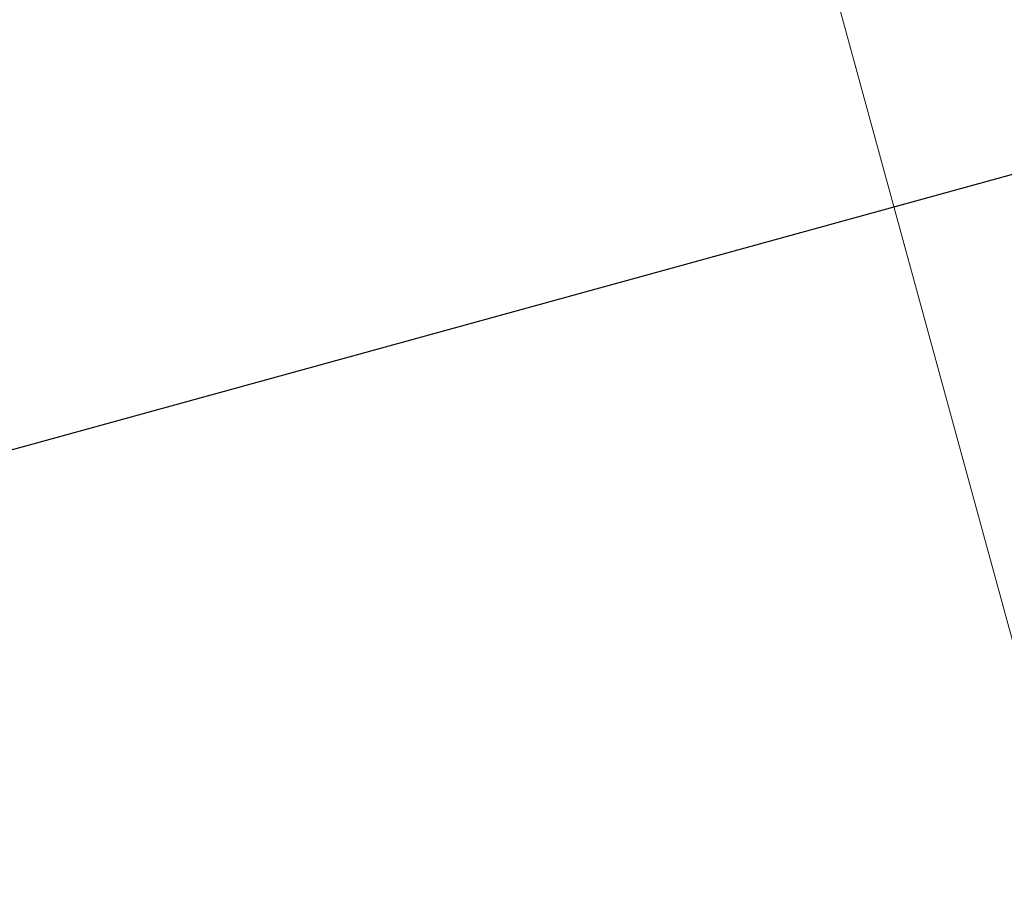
# Model space of a CAD drawing. Header units: metres. Extents: x 174282 to 175177, y 462028 to 462851.
# Tile 30 of 256: x 174512.59 to 174517.44, y 462461.43 to 462465.73. Entities that reach past the tile are written whole.
import ezdxf

# ---------------------------------------------------------------- set-up
doc = ezdxf.new("R2010")
doc.units = ezdxf.units.M
doc.layers.add('B-ME-OG-BEBOUWING_BIJGEBOUW-G', color=8, linetype='Continuous', lineweight=30)
doc.layers.add('N-WE-AL-WERKGRENS-G', color=173, linetype='AL-WERKGRENS', lineweight=20)
doc.linetypes.add('AL-WERKGRENS', pattern='A,10,[106,Afdeling.shx,S=1,R=0,X=0,Y=0],-2', length=12)

msp = doc.modelspace()

# ---------------------------------------------------------------- linework, layer by layer
at = {"layer": 'B-ME-OG-BEBOUWING_BIJGEBOUW-G', "flags": 128}
msp.add_lwpolyline([(174508.115, 462462.3959), (174506.9215, 462466.7348), (174516.6323, 462469.4061), (174517.8259, 462465.0673)], close=True, dxfattribs=at)
at = {"layer": 'N-WE-AL-WERKGRENS-G', "flags": 128}
msp.add_lwpolyline([(174681.5973, 462243.5125), (174681.058, 462261.019), (174682.966, 462284.801), (174683.583, 462297.765), (174686.249, 462320.652), (174688.507, 462336.11), (174690.024, 462341.923), (174715.341, 462404.33), (174717.601, 462411.68), (174737.648, 462460.859), (174741.719, 462470.505), (174748.8175, 462487.3587), (174674.4426, 462494.0137, 0.041999), (174666.0578, 462494.0581), (174643.5966, 462492.2877, -0.021198), (174639.3616, 462492.1341), (174613.9156, 462492.29), (174609.2233, 462496.2599), (174608.9576, 462517.1827), (174610.5956, 462533.7283), (174610.954, 462546.9261), (174609.5377, 462546.9261), (174609.5576, 462563.2146), (174618.4041, 462564.5836), (174617.8822, 462574.5212), (174609.6591, 462573.6965), (174609.1963, 462609.6937), (174614.4864, 462610.5267), (174612.9707, 462619.9736), (174609.088, 462619.5311), (174608.9272, 462630.6163), (174611.9378, 462638.324), (174653.3349, 462646.1373), (174694.6819, 462654.9709), (174753.6558, 462669.6941), (174754.2374, 462666.5808), (174760.4149, 462667.3878), (174761.8521, 462678.2473), (174772.3394, 462679.7784), (174801.2688, 462672.4203), (174803.3914, 462678.6153), (174801.3913, 462679.5942), (174797.2767, 462686.2291), (174795.7751, 462697.8274), (174787.8485, 462696.8455), (174788.4591, 462691.5931), (174783.4546, 462686.9546), (174765.0262, 462688.3792), (174763.0243, 462691.2724), (174740.983, 462686.1557), (174741.964, 462681.4809), (174695.5873, 462670.341), (174674.2148, 462665.2945), (174611.4375, 462653.0733), (174598.8645, 462662.1352), (174595.0223, 462656.9131), (174598.2663, 462653.8008), (174601.5634, 462645.0664), (174585.1843, 462641.5587), (174585.8465, 462637.5876), (174468.1056, 462610.7709), (174467.256, 462614.5686), (174459.4445, 462613.028), (174458.9502, 462618.3943), (174449.1204, 462618.0456), (174449.2903, 462624.9096), (174429.9506, 462629.3683), (174428.4125, 462620.5775), (174434.3719, 462618.9093), (174430.641, 462597.2567), (174453.0229, 462592.7961), (174457.7871, 462586.5717), (174474.7795, 462527.6627), (174488.3964, 462479.3962), (174491.179, 462461.4261), (174515.9643, 462468.2097), (174535.6774, 462396.0507), (174500.8344, 462386.5209), (174501.8616, 462382.661), (174505.4836, 462383.699), (174513.3867, 462351.3169), (174573.0903, 462348.6251), (174564.8637, 462275.1553), (174544.951, 462280.682), (174541.1712, 462282.4329), (174531.995, 462278.877), (174531.51, 462278.619), (174530.322, 462277.987), (174523.197, 462274.196), (174512.77, 462266.76), (174511.323, 462265.728), (174510.321, 462265.106), (174492.908, 462254.307), (174458.682, 462233.081), (174458.2737, 462228.3), (174437.2115, 462215.4507), (174430.6775, 462218.3937), (174424.1838, 462214.138), (174422.6536, 462205.2011), (174428.021, 462195.9942), (174430.5816, 462197.2741), (174431.8293, 462199.5886), (174481.4636, 462229.3806), (174511.746, 462247.9956), (174520.1082, 462251.9168), (174528.9933, 462255.0447), (174538.3892, 462257.2736), (174544.5281, 462258.2922), (174554.3217, 462259.2606), (174563.5932, 462259.1912), (174572.8654, 462258.1661), (174582.1606, 462256.1492), (174620.668, 462248.404), (174620.813, 462250.715), (174679.071, 462234.3), (174681.5973, 462243.5125)], format="xyb", dxfattribs=at)

doc.saveas('drawing.dxf')
